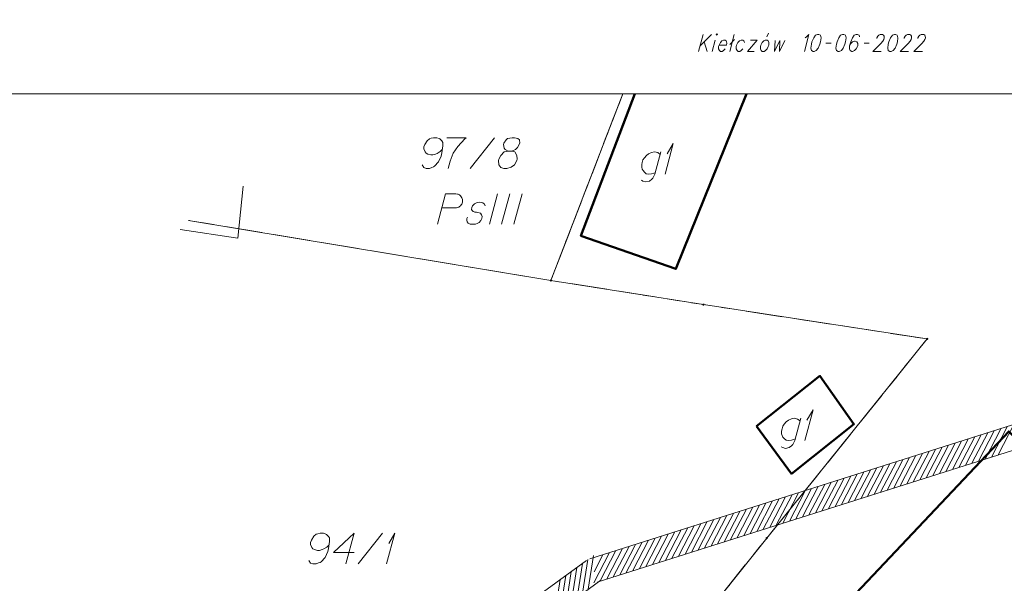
# Model space of a CAD drawing. Header units: metres. Extents: x 5555129 to 5555568, y 5636170 to 5636517.
# Tile 125 of 162: x 5555382 to 5555423, y 5636475 to 5636498. Entities that reach past the tile are written whole.
import ezdxf

# ---------------------------------------------------------------- set-up
doc = ezdxf.new("R2010")
doc.units = ezdxf.units.M
doc.header["$MEASUREMENT"] = 0
doc.linetypes.add('PRZER1-1', pattern=[2, 1, -1])
doc.linetypes.add('PRZER3-1', pattern=[4, 3, -1])
doc.layers.add('#RAMKA', color=7, linetype='Continuous', lineweight=18)
doc.layers.add('#zakres', color=7, linetype='Continuous', lineweight=18)
for name, color, linetype, lineweight, true_color in [('GEPPGD', 7, 'Continuous', 18, 0x008000), ('GESBZO', 7, 'Continuous', 50, 0x0a0909), ('GESBZO_O', 7, 'Continuous', 50, 0x0a0909), ('GESDZI', 7, 'Continuous', 18, 0x0a0909), ('GESDZI_O', 7, 'Continuous', 18, 0x0a0909), ('GESKKL', 7, 'PRZER3-1', 18, 0x008000), ('GESKKL_O', 7, 'PRZER3-1', 18, 0x008000), ('GESUZY', 7, 'PRZER1-1', 18, 0x008000), ('GOSRBG', 7, 'Continuous', 18, 0x0a0909)]:
    doc.layers.add(name, color=color, linetype=linetype, lineweight=lineweight, true_color=true_color)

# ---------------------------------------------------------------- blocks, each defined once
blk = doc.blocks.new('EPPGN')
blk.add_hatch(color=0).paths.add_polyline_path([(0, -0.09), (-0.027812, -0.085595), (-0.052901, -0.072812), (-0.072812, -0.052901), (-0.085595, -0.027812), (-0.09, 0), (-0.085595, 0.027812), (-0.072812, 0.052901), (-0.052901, 0.072812), (-0.027812, 0.085595), (0, 0.09), (0.027812, 0.085595), (0.052901, 0.072812), (0.072812, 0.052901), (0.085595, 0.027812), (0.09, 0), (0.085595, -0.027812), (0.072812, -0.052901), (0.052901, -0.072812), (0.027812, -0.085595)])
blk = doc.blocks.new('*U143')
at = {"layer": 'GESBZO_O', "color": 7, "linetype": 'ByBlock', "lineweight": 18, "flags": 128}
for points in [[(5555408.559, 5636492.621), (5555408.313, 5636491.716), (5555408.273, 5636491.627), (5555408.234, 5636491.548), (5555408.185, 5636491.499), (5555408.086, 5636491.43), (5555407.939, 5636491.391), (5555407.821, 5636491.421), (5555407.761, 5636491.46)], [(5555408.332, 5636491.785), (5555408.263, 5636491.755), (5555408.175, 5636491.726), (5555408.057, 5636491.716), (5555407.958, 5636491.726), (5555407.88, 5636491.795), (5555407.83, 5636491.854), (5555407.791, 5636491.913), (5555407.771, 5636491.991), (5555407.771, 5636492.1), (5555407.791, 5636492.188), (5555407.821, 5636492.297), (5555407.88, 5636492.385), (5555407.968, 5636492.474), (5555408.057, 5636492.543), (5555408.175, 5636492.602), (5555408.293, 5636492.621), (5555408.431, 5636492.592), (5555408.529, 5636492.513)]]:
    blk.add_lwpolyline(points, dxfattribs=at)
blk = doc.blocks.new('*U144')
at = {"layer": 'GESBZO_O', "color": 7, "linetype": 'ByBlock', "lineweight": 18}
for q in [(5555408.726, 5636491.716), (5555408.814, 5636492.543)]:
    blk.add_line((5555409.06, 5636492.966), q, dxfattribs=at)
blk = doc.blocks.new('*U153')
at = {"layer": 'GESBZO_O', "color": 7, "linetype": 'ByBlock', "lineweight": 18, "flags": 128}
for points in [[(5555414.283, 5636481.721), (5555414.037, 5636480.815), (5555413.997, 5636480.727), (5555413.958, 5636480.648), (5555413.909, 5636480.599), (5555413.81, 5636480.53), (5555413.663, 5636480.491), (5555413.544, 5636480.52), (5555413.485, 5636480.56)], [(5555414.056, 5636480.884), (5555413.987, 5636480.855), (5555413.899, 5636480.825), (5555413.781, 5636480.815), (5555413.682, 5636480.825), (5555413.603, 5636480.894), (5555413.554, 5636480.953), (5555413.515, 5636481.012), (5555413.495, 5636481.091), (5555413.495, 5636481.199), (5555413.515, 5636481.288), (5555413.544, 5636481.396), (5555413.603, 5636481.485), (5555413.692, 5636481.573), (5555413.781, 5636481.642), (5555413.899, 5636481.701), (5555414.017, 5636481.721), (5555414.155, 5636481.691), (5555414.253, 5636481.613)]]:
    blk.add_lwpolyline(points, dxfattribs=at)
blk = doc.blocks.new('*U154')
at = {"layer": 'GESBZO_O', "color": 7, "linetype": 'ByBlock', "lineweight": 18}
for q in [(5555414.45, 5636480.815), (5555414.538, 5636481.642)]:
    blk.add_line((5555414.784, 5636482.065), q, dxfattribs=at)
blk = doc.blocks.new('*U229')
at = {"layer": 'GESDZI_O', "color": 96, "linetype": 'ByBlock', "lineweight": 18}
for q in [(5555397.331, 5636475.766), (5555397.419, 5636476.593)]:
    blk.add_line((5555397.665, 5636477.016), q, dxfattribs=at)
blk = doc.blocks.new('*U1315')
at = {"layer": '#RAMKA', "linetype": 'ByBlock', "lineweight": 18}
for p, q in [((5555410.282, 5636497.424), (5555410.097, 5636496.735)), ((5555410.634, 5636497.424), (5555410.159, 5636496.963)), ((5555410.332, 5636497.131), (5555410.45, 5636496.735))]:
    blk.add_line(p, q, dxfattribs=at)
blk = doc.blocks.new('*U1316')
at = {"layer": '#RAMKA', "linetype": 'ByBlock', "lineweight": 18}
blk.add_line((5555410.783, 5636497.196), (5555410.659, 5636496.735), dxfattribs=at)
at = {"layer": '#RAMKA', "linetype": 'ByBlock', "lineweight": 18, "flags": 128}
blk.add_lwpolyline([(5555410.819, 5636497.424), (5555410.835, 5636497.391), (5555410.869, 5636497.424), (5555410.852, 5636497.456), (5555410.819, 5636497.424)], dxfattribs=at)
blk = doc.blocks.new('*U1317')
at = {"layer": '#RAMKA', "linetype": 'ByBlock', "lineweight": 18}
for p, q in [((5555411.561, 5636497.424), (5555411.376, 5636496.735)), ((5555411.576, 5636497.218), (5555411.384, 5636497.011))]:
    blk.add_line(p, q, dxfattribs=at)
blk = doc.blocks.new('*U1318')
at = {"layer": '#RAMKA', "linetype": 'ByBlock', "lineweight": 18}
for p, q in [((5555412.494, 5636497.196), (5555412.097, 5636496.735)), ((5555412.221, 5636497.196), (5555412.494, 5636497.196)), ((5555412.097, 5636496.735), (5555412.371, 5636496.735))]:
    blk.add_line(p, q, dxfattribs=at)
blk = doc.blocks.new('*U1319')
at = {"layer": '#RAMKA', "linetype": 'ByBlock', "lineweight": 18}
blk.add_line((5555412.893, 5636497.331), (5555412.968, 5636497.473), dxfattribs=at)
at = {"layer": '#RAMKA', "linetype": 'ByBlock', "lineweight": 18, "flags": 128}
blk.add_lwpolyline([(5555412.828, 5636497.196), (5555412.769, 5636497.163), (5555412.702, 5636497.098), (5555412.65, 5636496.995), (5555412.632, 5636496.93), (5555412.631, 5636496.832), (5555412.663, 5636496.767), (5555412.704, 5636496.735), (5555412.779, 5636496.735), (5555412.837, 5636496.767), (5555412.904, 5636496.832), (5555412.955, 5636496.93), (5555412.973, 5636496.995), (5555412.976, 5636497.098), (5555412.943, 5636497.163), (5555412.902, 5636497.196), (5555412.828, 5636497.196)], dxfattribs=at)

msp = doc.modelspace()

# ---------------------------------------------------------------- linework, layer by layer
at = {"layer": '#RAMKA', "linetype": 'Continuous', "lineweight": 18}
for p, q in [((5555415.312, 5636497.077), (5555415.527, 5636497.077)), ((5555416.872, 5636497.077), (5555417.088, 5636497.077))]:
    msp.add_line(p, q, dxfattribs=at)
at = {"layer": '#RAMKA', "color": 7, "linetype": 'Continuous', "lineweight": 18, "flags": 128}
msp.add_lwpolyline([(5555311.77, 5636494.991), (5555454.77, 5636494.991), (5555454.77, 5636516.686), (5555311.77, 5636516.686), (5555311.77, 5636494.991)], close=True, dxfattribs=at)
at = {"layer": '#RAMKA', "linetype": 'Continuous', "lineweight": 18, "flags": 128}
for points in [[(5555414.457, 5636497.288), (5555414.517, 5636497.326), (5555414.617, 5636497.424), (5555414.433, 5636496.735)], [(5555414.972, 5636497.424), (5555414.888, 5636497.391), (5555414.811, 5636497.288), (5555414.742, 5636497.125), (5555414.716, 5636497.028), (5555414.698, 5636496.865), (5555414.721, 5636496.767), (5555414.787, 5636496.735), (5555414.837, 5636496.735), (5555414.92, 5636496.767), (5555415, 5636496.865), (5555415.069, 5636497.028), (5555415.095, 5636497.125), (5555415.114, 5636497.288), (5555415.087, 5636497.391), (5555415.021, 5636497.424), (5555414.972, 5636497.424)], [(5555415.995, 5636497.424), (5555415.912, 5636497.391), (5555415.835, 5636497.288), (5555415.766, 5636497.125), (5555415.74, 5636497.028), (5555415.721, 5636496.865), (5555415.745, 5636496.767), (5555415.811, 5636496.735), (5555415.86, 5636496.735), (5555415.944, 5636496.767), (5555416.024, 5636496.865), (5555416.092, 5636497.028), (5555416.118, 5636497.125), (5555416.137, 5636497.288), (5555416.111, 5636497.391), (5555416.045, 5636497.424), (5555415.995, 5636497.424)], [(5555416.684, 5636497.326), (5555416.673, 5636497.391), (5555416.607, 5636497.424), (5555416.557, 5636497.424), (5555416.474, 5636497.391), (5555416.396, 5636497.288), (5555416.328, 5636497.125), (5555416.284, 5636496.963), (5555416.274, 5636496.832), (5555416.306, 5636496.767), (5555416.372, 5636496.735), (5555416.397, 5636496.735), (5555416.48, 5636496.767), (5555416.552, 5636496.832), (5555416.603, 5636496.93), (5555416.612, 5636496.963), (5555416.613, 5636497.06), (5555416.576, 5636497.125), (5555416.511, 5636497.158), (5555416.486, 5636497.158), (5555416.402, 5636497.125), (5555416.335, 5636497.06), (5555416.284, 5636496.963)], [(5555417.39, 5636497.256), (5555417.399, 5636497.288), (5555417.441, 5636497.353), (5555417.476, 5636497.391), (5555417.535, 5636497.424), (5555417.634, 5636497.424), (5555417.675, 5636497.391), (5555417.69, 5636497.353), (5555417.702, 5636497.288), (5555417.684, 5636497.223), (5555417.638, 5636497.158), (5555417.562, 5636497.06), (5555417.226, 5636496.735), (5555417.578, 5636496.735)], [(5555418.117, 5636497.424), (5555418.034, 5636497.391), (5555417.957, 5636497.288), (5555417.888, 5636497.125), (5555417.862, 5636497.028), (5555417.843, 5636496.865), (5555417.867, 5636496.767), (5555417.933, 5636496.735), (5555417.982, 5636496.735), (5555418.066, 5636496.767), (5555418.146, 5636496.865), (5555418.214, 5636497.028), (5555418.24, 5636497.125), (5555418.259, 5636497.288), (5555418.233, 5636497.391), (5555418.167, 5636497.424), (5555418.117, 5636497.424)], [(5555418.509, 5636497.256), (5555418.518, 5636497.288), (5555418.56, 5636497.353), (5555418.595, 5636497.391), (5555418.654, 5636497.424), (5555418.753, 5636497.424), (5555418.794, 5636497.391), (5555418.809, 5636497.353), (5555418.821, 5636497.288), (5555418.803, 5636497.223), (5555418.757, 5636497.158), (5555418.681, 5636497.06), (5555418.345, 5636496.735), (5555418.697, 5636496.735)], [(5555419.071, 5636497.256), (5555419.08, 5636497.288), (5555419.122, 5636497.353), (5555419.157, 5636497.391), (5555419.216, 5636497.424), (5555419.315, 5636497.424), (5555419.356, 5636497.391), (5555419.371, 5636497.353), (5555419.382, 5636497.288), (5555419.365, 5636497.223), (5555419.318, 5636497.158), (5555419.242, 5636497.06), (5555418.907, 5636496.735), (5555419.259, 5636496.735)], [(5555410.938, 5636496.995), (5555411.237, 5636496.995), (5555411.255, 5636497.066), (5555411.248, 5636497.131), (5555411.232, 5636497.163), (5555411.191, 5636497.196), (5555411.116, 5636497.196), (5555411.058, 5636497.163), (5555410.991, 5636497.098), (5555410.938, 5636496.995), (5555410.921, 5636496.93), (5555410.919, 5636496.832), (5555410.952, 5636496.767), (5555410.993, 5636496.735), (5555411.067, 5636496.735), (5555411.126, 5636496.767), (5555411.193, 5636496.832)], [(5555411.985, 5636497.098), (5555411.953, 5636497.163), (5555411.912, 5636497.196), (5555411.837, 5636497.196), (5555411.779, 5636497.163), (5555411.712, 5636497.098), (5555411.659, 5636496.995), (5555411.642, 5636496.93), (5555411.64, 5636496.832), (5555411.673, 5636496.767), (5555411.714, 5636496.735), (5555411.788, 5636496.735), (5555411.847, 5636496.767), (5555411.914, 5636496.832)], [(5555413.233, 5636497.185), (5555413.214, 5636496.735), (5555413.431, 5636497.185), (5555413.408, 5636496.735), (5555413.626, 5636497.185)]]:
    msp.add_lwpolyline(points, dxfattribs=at)
at = {"layer": '#zakres', "color": 134, "linetype": 'Continuous', "lineweight": 18}
for p, q in [((5555460.837, 5636493.443), (5555405.649, 5636475.977)), ((5555461.139, 5636492.49), (5555405.951, 5636475.023)), ((5555421.557, 5636479.968), (5555422.203, 5636481.21)), ((5555421.824, 5636480.052), (5555422.47, 5636481.295)), ((5555422.091, 5636480.137), (5555422.736, 5636481.379)), ((5555422.358, 5636480.221), (5555423.003, 5636481.464)), ((5555420.223, 5636479.545), (5555420.868, 5636480.788)), ((5555420.49, 5636479.63), (5555421.135, 5636480.872)), ((5555420.757, 5636479.714), (5555421.402, 5636480.957)), ((5555421.024, 5636479.799), (5555421.669, 5636481.041)), ((5555421.291, 5636479.883), (5555421.936, 5636481.126)), ((5555419.155, 5636479.208), (5555419.8, 5636480.45)), ((5555419.422, 5636479.292), (5555420.067, 5636480.535)), ((5555419.689, 5636479.376), (5555420.334, 5636480.619)), ((5555419.956, 5636479.461), (5555420.601, 5636480.703)), ((5555417.82, 5636478.785), (5555418.465, 5636480.028)), ((5555418.087, 5636478.87), (5555418.732, 5636480.112)), ((5555418.354, 5636478.954), (5555418.999, 5636480.197)), ((5555418.621, 5636479.039), (5555419.266, 5636480.281)), ((5555418.888, 5636479.123), (5555419.533, 5636480.366)), ((5555416.485, 5636478.363), (5555417.131, 5636479.605)), ((5555416.752, 5636478.447), (5555417.398, 5636479.69)), ((5555417.019, 5636478.532), (5555417.664, 5636479.774)), ((5555417.286, 5636478.616), (5555417.931, 5636479.859)), ((5555417.553, 5636478.701), (5555418.198, 5636479.943)), ((5555415.151, 5636477.94), (5555415.796, 5636479.183)), ((5555415.418, 5636478.025), (5555416.063, 5636479.267)), ((5555415.685, 5636478.109), (5555416.33, 5636479.352)), ((5555415.952, 5636478.194), (5555416.597, 5636479.436)), ((5555416.219, 5636478.278), (5555416.864, 5636479.521)), ((5555414.083, 5636477.602), (5555414.728, 5636478.845)), ((5555414.35, 5636477.687), (5555414.995, 5636478.929)), ((5555414.617, 5636477.771), (5555415.262, 5636479.014)), ((5555414.884, 5636477.856), (5555415.529, 5636479.098)), ((5555412.748, 5636477.18), (5555413.393, 5636478.422)), ((5555413.015, 5636477.264), (5555413.66, 5636478.507)), ((5555413.282, 5636477.349), (5555413.927, 5636478.591)), ((5555413.549, 5636477.433), (5555414.194, 5636478.676)), ((5555413.816, 5636477.518), (5555414.461, 5636478.76)), ((5555411.413, 5636476.757), (5555412.059, 5636478)), ((5555411.68, 5636476.842), (5555412.325, 5636478.084)), ((5555411.947, 5636476.926), (5555412.592, 5636478.169)), ((5555412.214, 5636477.011), (5555412.859, 5636478.253)), ((5555412.481, 5636477.095), (5555413.126, 5636478.338)), ((5555410.079, 5636476.335), (5555410.724, 5636477.577)), ((5555410.346, 5636476.419), (5555410.991, 5636477.662)), ((5555410.613, 5636476.504), (5555411.258, 5636477.746)), ((5555410.88, 5636476.588), (5555411.525, 5636477.831)), ((5555411.146, 5636476.673), (5555411.792, 5636477.915)), ((5555408.744, 5636475.913), (5555409.389, 5636477.155)), ((5555409.011, 5636475.997), (5555409.656, 5636477.24)), ((5555409.278, 5636476.082), (5555409.923, 5636477.324)), ((5555409.545, 5636476.166), (5555410.19, 5636477.409)), ((5555409.812, 5636476.25), (5555410.457, 5636477.493)), ((5555407.676, 5636475.575), (5555408.321, 5636476.817)), ((5555407.943, 5636475.659), (5555408.588, 5636476.902)), ((5555408.21, 5636475.744), (5555408.855, 5636476.986)), ((5555408.477, 5636475.828), (5555409.122, 5636477.071)), ((5555406.341, 5636475.152), (5555406.986, 5636476.395)), ((5555406.608, 5636475.237), (5555407.253, 5636476.479)), ((5555406.875, 5636475.321), (5555407.52, 5636476.564)), ((5555407.142, 5636475.406), (5555407.787, 5636476.648)), ((5555407.409, 5636475.49), (5555408.054, 5636476.733)), ((5555405.352, 5636474.561), (5555405.569, 5636475.944)), ((5555405.578, 5636474.726), (5555405.796, 5636476.109)), ((5555405.807, 5636474.983), (5555406.453, 5636476.226)), ((5555405.82, 5636475.437), (5555406.186, 5636476.141)), ((5555406.074, 5636475.068), (5555406.72, 5636476.31)), ((5555405.506, 5636475.904), (5555367.171, 5636447.987)), ((5555404.899, 5636474.232), (5555405.117, 5636475.615)), ((5555405.125, 5636474.396), (5555405.343, 5636475.779)), ((5555404.446, 5636473.902), (5555404.664, 5636475.285)), ((5555404.673, 5636474.067), (5555404.89, 5636475.45)), ((5555406.094, 5636475.096), (5555367.76, 5636447.179)), ((5555404.22, 5636473.737), (5555404.438, 5636475.12))]:
    msp.add_line(p, q, dxfattribs=at)
at = {"layer": 'GESBZO', "color": 7, "linetype": 'Continuous', "lineweight": 50, "flags": 128}
msp.add_lwpolyline([(5555407.495, 5636494.991), (5555405.284, 5636489.194), (5555409.173, 5636487.833), (5555412.064, 5636494.991)], dxfattribs=at)
for points in [[(5555412.476, 5636481.405), (5555415.07, 5636483.459), (5555416.456, 5636481.484), (5555413.903, 5636479.451), (5555412.476, 5636481.405)], [(5555428.702, 5636475.484), (5555414.179, 5636460.021), (5555408.21, 5636465.745), (5555422.796, 5636481.188), (5555428.702, 5636475.484)]]:
    msp.add_lwpolyline(points, close=True, dxfattribs=at)
at = {"layer": 'GESDZI', "color": 96, "linetype": 'Continuous', "lineweight": 18, "flags": 128}
for points in [[(5555454.77, 5636497.975), (5555458.43, 5636492.63), (5555432.84, 5636481.77), (5555423.54, 5636462.48), (5555411.98, 5636454.27), (5555402.335, 5636463.614), (5555412.888, 5636476.818), (5555419.458, 5636484.97), (5555410.3, 5636486.373), (5555404.056, 5636487.362), (5555406.998, 5636494.991)], [(5555406.998, 5636494.991), (5555404.056, 5636487.362), (5555389.221, 5636489.818)], [(5555389.221, 5636489.818), (5555404.056, 5636487.362)], [(5555404.056, 5636487.362), (5555410.3, 5636486.373), (5555419.458, 5636484.97), (5555412.888, 5636476.818), (5555402.335, 5636463.614), (5555411.98, 5636454.27), (5555405.333, 5636448.297), (5555379.69, 5636419.03), (5555375.778, 5636420.866), (5555363.378, 5636428.062), (5555343.955, 5636438.82)]]:
    msp.add_lwpolyline(points, dxfattribs=at)
at = {"layer": 'GESDZI_O', "color": 96, "linetype": 'Continuous', "lineweight": 18}
for p, q in [((5555400.75, 5636491.949), (5555401.744, 5636493.199)), ((5555396.169, 5636475.766), (5555397.163, 5636477.016))]:
    msp.add_line(p, q, dxfattribs=at)
at = {"layer": 'GESDZI_O', "color": 96, "linetype": 'Continuous', "lineweight": 18, "flags": 128}
for points in [[(5555398.781, 5636492.087), (5555398.86, 5636491.979), (5555398.949, 5636491.949), (5555399.087, 5636491.949), (5555399.185, 5636491.988), (5555399.244, 5636492.008), (5555399.293, 5636492.038), (5555399.451, 5636492.215), (5555399.559, 5636492.451), (5555399.588, 5636492.579), (5555399.628, 5636492.864), (5555399.628, 5636493.012), (5555399.588, 5636493.071), (5555399.51, 5636493.15), (5555399.48, 5636493.169), (5555399.382, 5636493.199), (5555399.254, 5636493.199), (5555399.155, 5636493.179), (5555399.087, 5636493.16), (5555398.988, 5636493.081), (5555398.89, 5636492.923), (5555398.86, 5636492.825), (5555398.86, 5636492.746), (5555398.909, 5636492.618), (5555398.949, 5636492.569), (5555399.018, 5636492.53), (5555399.136, 5636492.5), (5555399.224, 5636492.5), (5555399.333, 5636492.53), (5555399.402, 5636492.559), (5555399.52, 5636492.638), (5555399.579, 5636492.687), (5555399.608, 5636492.717)], [(5555399.795, 5636493.199), (5555400.582, 5636493.199), (5555400.533, 5636493.15), (5555400.248, 5636492.845), (5555400.051, 5636492.569), (5555399.933, 5636492.244), (5555399.854, 5636491.949)], [(5555402.305, 5636492.658), (5555402.442, 5636492.658), (5555402.482, 5636492.668), (5555402.6, 5636492.717), (5555402.689, 5636492.795), (5555402.787, 5636492.983), (5555402.777, 5636493.12), (5555402.708, 5636493.169), (5555402.571, 5636493.199), (5555402.472, 5636493.199), (5555402.285, 5636493.169), (5555402.226, 5636493.12), (5555402.128, 5636492.973), (5555402.118, 5636492.923), (5555402.137, 5636492.776), (5555402.177, 5636492.717), (5555402.305, 5636492.658), (5555402.147, 5636492.618), (5555402, 5636492.471), (5555401.921, 5636492.323), (5555401.911, 5636492.274), (5555401.921, 5636492.087), (5555402.009, 5636491.988), (5555402.128, 5636491.949), (5555402.246, 5636491.949), (5555402.433, 5636491.998), (5555402.571, 5636492.087), (5555402.659, 5636492.264), (5555402.669, 5636492.323), (5555402.659, 5636492.48), (5555402.58, 5636492.618), (5555402.442, 5636492.658)], [(5555394.142, 5636475.904), (5555394.221, 5636475.796), (5555394.309, 5636475.766), (5555394.447, 5636475.766), (5555394.546, 5636475.806), (5555394.605, 5636475.825), (5555394.654, 5636475.855), (5555394.811, 5636476.032), (5555394.92, 5636476.268), (5555394.949, 5636476.396), (5555394.988, 5636476.682), (5555394.988, 5636476.829), (5555394.949, 5636476.888), (5555394.87, 5636476.967), (5555394.841, 5636476.987), (5555394.742, 5636477.016), (5555394.614, 5636477.016), (5555394.516, 5636476.997), (5555394.447, 5636476.977), (5555394.349, 5636476.898), (5555394.25, 5636476.741), (5555394.221, 5636476.642), (5555394.221, 5636476.564), (5555394.27, 5636476.436), (5555394.309, 5636476.387), (5555394.378, 5636476.347), (5555394.496, 5636476.318), (5555394.585, 5636476.318), (5555394.693, 5636476.347), (5555394.762, 5636476.377), (5555394.88, 5636476.455), (5555394.939, 5636476.505), (5555394.969, 5636476.534)], [(5555396.002, 5636476.229), (5555395.156, 5636476.229), (5555396.002, 5636477.016), (5555395.667, 5636475.766)]]:
    msp.add_lwpolyline(points, dxfattribs=at)
at = {"layer": 'GESKKL', "color": 96, "linetype": 'PRZER3-1', "lineweight": 18, "ltscale": 0.5, "true_color": 0x008000}
for points in [[(5555406.998, 5636494.991), (5555404.056, 5636487.362), (5555389.221, 5636489.818)], [(5555458.43, 5636492.63), (5555432.84, 5636481.77), (5555423.54, 5636462.48), (5555411.98, 5636454.27), (5555402.335, 5636463.614), (5555412.888, 5636476.818), (5555419.458, 5636484.97), (5555410.3, 5636486.373), (5555404.056, 5636487.362), (5555406.998, 5636494.991)], [(5555402.335, 5636463.614), (5555412.888, 5636476.818), (5555419.458, 5636484.97), (5555410.3, 5636486.373), (5555404.056, 5636487.362), (5555389.221, 5636489.818)]]:
    msp.add_lwpolyline(points, dxfattribs=at)
at = {"layer": 'GESKKL_O', "color": 96, "linetype": 'Continuous', "lineweight": 18, "true_color": 0x008000}
for p, q in [((5555401.871, 5636490.908), (5555401.536, 5636489.658)), ((5555402.373, 5636490.908), (5555402.038, 5636489.658)), ((5555402.875, 5636490.908), (5555402.54, 5636489.658))]:
    msp.add_line(p, q, dxfattribs=at)
at = {"layer": 'GESKKL_O', "color": 96, "linetype": 'Continuous', "lineweight": 18, "true_color": 0x008000, "flags": 128}
for points in [[(5555399.41, 5636489.658), (5555399.745, 5636490.908), (5555400.168, 5636490.908), (5555400.227, 5636490.898), (5555400.257, 5636490.888), (5555400.316, 5636490.858), (5555400.355, 5636490.829), (5555400.385, 5636490.789), (5555400.414, 5636490.74), (5555400.434, 5636490.671), (5555400.444, 5636490.612), (5555400.434, 5636490.563), (5555400.424, 5636490.524), (5555400.405, 5636490.484), (5555400.385, 5636490.455), (5555400.355, 5636490.415), (5555400.316, 5636490.386), (5555400.286, 5636490.366), (5555400.237, 5636490.347), (5555400.188, 5636490.337), (5555399.597, 5636490.337)], [(5555401.369, 5636490.415), (5555401.339, 5636490.484), (5555401.271, 5636490.534), (5555401.212, 5636490.553), (5555401.123, 5636490.563), (5555401.044, 5636490.553), (5555400.926, 5636490.494), (5555400.847, 5636490.415), (5555400.818, 5636490.347), (5555400.808, 5636490.268), (5555400.828, 5636490.219), (5555400.867, 5636490.189), (5555400.887, 5636490.179), (5555400.946, 5636490.16), (5555401.015, 5636490.15), (5555401.113, 5636490.13), (5555401.172, 5636490.11), (5555401.221, 5636490.051), (5555401.241, 5636489.982), (5555401.231, 5636489.894), (5555401.192, 5636489.815), (5555401.113, 5636489.727), (5555401.044, 5636489.687), (5555400.965, 5636489.667), (5555400.867, 5636489.658), (5555400.749, 5636489.667), (5555400.67, 5636489.707), (5555400.631, 5636489.756), (5555400.611, 5636489.825), (5555400.611, 5636489.894), (5555400.641, 5636489.953)]]:
    msp.add_lwpolyline(points, dxfattribs=at)
at = {"layer": 'GESUZY', "color": 96, "linetype": 'PRZER1-1', "lineweight": 18, "ltscale": 0.5, "true_color": 0x008000}
for points in [[(5555406.998, 5636494.991), (5555404.056, 5636487.362), (5555389.221, 5636489.818)], [(5555458.43, 5636492.63), (5555432.84, 5636481.77), (5555423.54, 5636462.48), (5555411.98, 5636454.27), (5555402.335, 5636463.614), (5555412.888, 5636476.818), (5555419.458, 5636484.97), (5555410.3, 5636486.373), (5555404.056, 5636487.362), (5555406.998, 5636494.991)], [(5555402.335, 5636463.614), (5555412.888, 5636476.818), (5555419.458, 5636484.97), (5555410.3, 5636486.373), (5555404.056, 5636487.362), (5555389.221, 5636489.818)]]:
    msp.add_lwpolyline(points, dxfattribs=at)
at = {"layer": 'GOSRBG', "color": 7, "linetype": 'Continuous', "lineweight": 18, "flags": 128}
msp.add_lwpolyline([(5555391.454, 5636491.222), (5555391.24, 5636489.098), (5555388.886, 5636489.447)], dxfattribs=at)

# ---------------------------------------------------------------- block references
at = {"layer": '#RAMKA', "linetype": 'Continuous', "lineweight": 18}
for name in ['*U1315', '*U1316', '*U1317', '*U1319', '*U1318']:
    msp.add_blockref(name, (0, 0), dxfattribs=at)
at = {"layer": 'GEPPGD', "color": 96, "lineweight": 18, "true_color": 0x008000, "xscale": 0.5, "yscale": 0.5, "zscale": 0.5, "rotation": 90}
for p in [(5555404.056, 5636487.362), (5555410.3, 5636486.373), (5555419.458, 5636484.97), (5555412.888, 5636476.818)]:
    msp.add_blockref('EPPGN', p, dxfattribs=at)
at = {"layer": 'GESBZO_O', "color": 7, "linetype": 'Continuous', "lineweight": 18}
for name in ['*U144', '*U143', '*U154', '*U153']:
    msp.add_blockref(name, (0, 0), dxfattribs=at)
at = {"layer": 'GESDZI_O', "color": 96, "linetype": 'Continuous', "lineweight": 18}
msp.add_blockref('*U229', (0, 0), dxfattribs=at)

doc.saveas('drawing.dxf')
